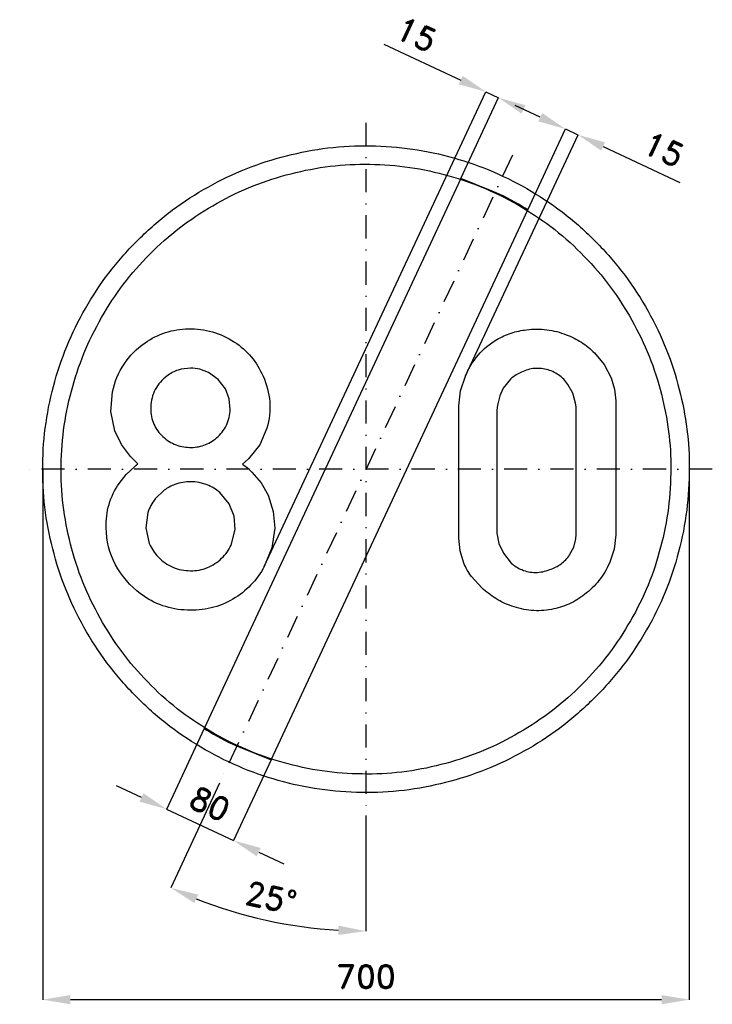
# Model space of a CAD drawing. Header units: millimetres. Extents: x -375 to 375, y -579 to 487.
import ezdxf

# ---------------------------------------------------------------- set-up
doc = ezdxf.new("R2010")
doc.units = ezdxf.units.MM
doc.header["$LTSCALE"] = 5
doc.linetypes.add('ČERCHOVANÁX2', pattern=[2, 1, -0.5, 0, -0.5])
doc.layers.add('Kóty', color=2, linetype='Continuous')
doc.layers.add('Značka', color=7, linetype='Continuous')
doc.styles.get("Standard").update_dxf_attribs({"font": 'romand.shx', "height": 25})
doc.dimstyles.get("Standard").update_dxf_attribs({"dimtxt": 25, "dimasz": 30, "dimexe": 0.18, "dimexo": 0.0625, "dimgap": 12.5, "dimtad": 1, "dimdec": 0, "dimzin": 0, "dimdsep": 46, "dimtxsty": 'Standard', "dimcen": 0.09, "dimadec": 0, "dimazin": 0, "dimtfac": 1, "dimtdec": 0, "dimtofl": 0, "dimtmove": 0, "dimatfit": 3, "dimfxl": 1, "dimtolj": 1, "dimtzin": 0, "dimarcsym": 0})

# ---------------------------------------------------------------- blocks, each defined once
blk = doc.blocks.new('*D2')
at = {"layer": 'Defpoints', "color": 0, "transparency": 16777216}
for p in [(-175.1, -280.8), (-102.6, -314.6), (-143.4, -402)]:
    blk.add_point(p, dxfattribs=at)
at = {"layer": 'Kóty', "color": 0, "lineweight": -2, "transparency": 16777216}
for p, q in [((-175.1, -280.8), (-215.9, -368.3)), ((-102.6, -314.7), (-143.4, -402.1)), ((-243, -355.4), (-270.2, -342.8)), ((-116.2, -414.6), (-89, -427.3))]:
    blk.add_line(p, q, dxfattribs=at)
at = {"layer": 'Kóty', "color": 0, "transparency": 16777216}
for points in [[(-240.9, -350.9), (-245.2, -360), (-215.9, -368.1)], [(-114.1, -410.1), (-118.3, -419.2), (-143.4, -402)]]:
    blk.add_solid(points, dxfattribs=at)
at = {"layer": 'Kóty', "color": 0, "transparency": 16777216, "insert": (-169, -362.4), "char_height": 25, "attachment_point": 5, "rotation": 334.988}
blk.add_mtext('\\A1;80', dxfattribs=at)
blk = doc.blocks.new('*D3')
at = {"layer": 'Defpoints', "color": 0, "transparency": 16777216}
for p in [(0, 375), (158.5, 339.9), (-158.5, -339.9), (0, -375), (-143.4, -479.1)]:
    blk.add_point(p, dxfattribs=at)
at = {"layer": 'Kóty', "color": 0, "lineweight": -2, "transparency": 16777216}
for p, q in [((-158.5, -339.9), (-211.4, -453.4)), ((0, -375.1), (0, -500.3))]:
    blk.add_line(p, q, dxfattribs=at)
blk.add_arc((0, 0), 500.1, 248.4375, 266.5625, dxfattribs=at)
at = {"layer": 'Kóty', "color": 0, "transparency": 16777216}
for points in [[(-185.8, -469.7), (-181.8, -460.5), (-211.4, -453.3)], [(-29.8, -494.2), (-30.1, -504.2), (0, -500.1)]]:
    blk.add_solid(points, dxfattribs=at)
at = {"layer": 'Kóty', "color": 0, "transparency": 16777216, "insert": (-102.8, -463.9), "char_height": 25, "attachment_point": 5, "rotation": 347.5}
blk.add_mtext('\\A1;25°', dxfattribs=at)
blk = doc.blocks.new('*D4')
at = {"layer": 'Defpoints', "color": 0, "transparency": 16777216}
for p in [(-350.1, 0), (350, 0), (350, -574.3)]:
    blk.add_point(p, dxfattribs=at)
at = {"layer": 'Kóty', "color": 0, "lineweight": -2, "transparency": 16777216}
for p, q in [((-350.1, -0.1), (-350.1, -574.5)), ((350, -0.1), (350, -574.5)), ((-320.1, -574.3), (320, -574.3))]:
    blk.add_line(p, q, dxfattribs=at)
at = {"layer": 'Kóty', "color": 0, "transparency": 16777216}
for points in [[(-320.1, -569.3), (-320.1, -579.3), (-350.1, -574.3)], [(320, -569.3), (320, -579.3), (350, -574.3)]]:
    blk.add_solid(points, dxfattribs=at)
at = {"layer": 'Kóty', "color": 0, "transparency": 16777216, "insert": (0, -549.3), "char_height": 25, "attachment_point": 5}
blk.add_mtext('\\A1;700', dxfattribs=at)

msp = doc.modelspace()

# ---------------------------------------------------------------- linework, layer by layer
at = {"layer": 'Kóty'}
for p, q in [((19.4, 460), (102.7, 421.2)), ((-110.1, -105.4), (129.9, 408.6)), ((102.6, 314.6), (143.5, 402.3)), ((188.7, 381), (161.6, 393.7)), ((175.1, 280.8), (216, 368.5)), ((107.8, 100.9), (229.6, 362.1)), ((256.7, 349.3), (340, 310.5))]:
    msp.add_line(p, q, dxfattribs=at)
for points in [[(129.9, 408.5), (143.4, 402.1)], [(215.9, 368.3), (229.5, 362)], [(-215.9, -368.1), (-143.4, -402)]]:
    msp.add_lwpolyline(points, dxfattribs=at)
for points in [[(104.8, 425.7), (100.6, 416.6), (129.9, 408.5)], [(172.7, 394), (168.5, 384.9), (143.4, 402.1)], [(190.9, 385.5), (186.6, 376.5), (215.9, 368.3)], [(258.8, 353.8), (254.6, 344.8), (229.5, 362)]]:
    msp.add_solid(points, dxfattribs=at)
at = {"layer": 'Značka', "color": 6, "linetype": 'ČERCHOVANÁX2', "lineweight": 25, "ltscale": 5}
for p, q in [((0, 375), (0, -375)), ((158.5, 339.9), (-158.5, -339.9)), ((375, 0), (-375, 0))]:
    msp.add_line(p, q, dxfattribs=at)
at = {"layer": 'Značka', "color": 5}
for points in [[(350, 0), (350, -2.3), (350, -4.6, -0.032166), (346.5, -50.2, -0.035727), (336.9, -95, -0.036668), (321.8, -138.3, -0.034749), (300.8, -179, -0.034042), (275, -216.8, -0.034442), (244.2, -250.7, -0.034555), (209.5, -280.6, -0.034426), (171, -305.4, -0.034386), (129.7, -325.2, -0.034417), (86.2, -339.2, -0.034423), (41.2, -347.7, -0.034416), (-4.6, -350, -0.034417), (-50.2, -346.5, -0.034417), (-95, -336.9, -0.034422), (-138.2, -321.7, -0.034426), (-179, -300.8, -0.03442), (-216.8, -275, -0.034413), (-250.7, -244.2, -0.034403), (-280.6, -209.5, -0.034421), (-305.4, -171, -0.034408), (-325.2, -129.8, -0.034417), (-339.2, -86.2, -0.034422), (-347.7, -41.2, -0.034424), (-350, 4.6, -0.034419), (-346.5, 50.2, -0.034407), (-336.9, 95, -0.034408), (-321.7, 138.2, -0.034422), (-300.8, 179, -0.034412), (-275, 216.8, -0.034416), (-244.2, 250.7, -0.034411), (-209.5, 280.6, -0.03441), (-171, 305.4, -0.034413), (-129.8, 325.2, -0.034413), (-86.2, 339.2, -0.034418), (-41.2, 347.7, -0.034415), (4.6, 350, -0.034418), (50.2, 346.5, -0.034418), (95, 336.9, -0.034414), (138.2, 321.7, -0.034412), (179, 300.8, -0.034421), (216.8, 275, -0.034399), (250.7, 244.2, -0.034428), (280.6, 209.5, -0.034495), (305.4, 171, -0.034408), (325.2, 129.8, -0.034092), (339.2, 86.2, -0.032807), (347.5, 43.4, -0.034276), (350, 0)], [(330, 0), (330, -2.2), (330, -4.3, -0.032168), (326.7, -47.3, -0.035741), (317.6, -89.6, -0.03666), (303.4, -130.4, -0.034769), (283.6, -168.7, -0.034042), (259.3, -204.4, -0.034451), (230.3, -236.4, -0.034559), (197.5, -264.5, -0.034429), (161.2, -287.9, -0.034392), (122.3, -306.6, -0.034413), (81.2, -319.8, -0.034423), (38.8, -327.9, -0.034417), (-4.3, -330, -0.034415), (-47.4, -326.7, -0.034418), (-89.6, -317.6, -0.034421), (-130.3, -303.3, -0.034415), (-168.7, -283.6, -0.034423), (-204.4, -259.3, -0.034424), (-236.4, -230.3, -0.034421), (-264.5, -197.5, -0.034409), (-287.9, -161.2, -0.034412), (-306.6, -122.3, -0.034389), (-319.8, -81.2, -0.034393), (-327.9, -38.8, -0.034449), (-330, 4.3, -0.03444), (-326.7, 47.4, -0.03441), (-317.6, 89.6, -0.034427), (-303.3, 130.3, -0.034404), (-283.6, 168.7, -0.034412), (-259.3, 204.4, -0.034409), (-230.3, 236.4, -0.034409), (-197.5, 264.5, -0.034411), (-161.2, 287.9, -0.034421), (-122.3, 306.6, -0.034411), (-81.2, 319.8, -0.034423), (-38.8, 327.9, -0.034418), (4.3, 330, -0.034417), (47.4, 326.7, -0.034418), (89.6, 317.6, -0.034411), (130.3, 303.3, -0.03442), (168.7, 283.6, -0.034412), (204.4, 259.3, -0.034393), (236.4, 230.3, -0.034412), (264.5, 197.5, -0.03449), (287.9, 161.2, -0.034432), (306.6, 122.3, -0.034062), (319.8, 81.2, -0.032789), (327.7, 40.9, -0.034256), (330, 0)], [(175.1, 280.8), (172.2, 282.6), (169.2, 284.5, 0.036005), (136.7, 301.1), (102.6, 314.6), (-175.1, -280.8), (-172.2, -282.6), (-169.2, -284.5, 0.036004), (-136.7, -301.1), (-102.6, -314.6), (175.1, 280.8)], [(-246.9, 5.9), (-251, 9.7), (-255, 13.6), (-264.9, 26.6), (-271.9, 41.4), (-276.2, 62.4), (-274.4, 83.8, -0.098138), (-262, 113.7, -0.100629), (-239.3, 136.6, -0.080491), (-217.1, 147.9, -0.075901), (-192.5, 151.9, -0.078225), (-166.3, 148.7, -0.08135), (-142.4, 137.6, -0.076819), (-124.2, 121.5, -0.074262), (-111.5, 100.6, -0.086839), (-104.3, 72.8, -0.09757), (-107.4, 44.5), (-115.1, 26.5), (-127.3, 11.3), (-130.4, 8.4), (-133.6, 5.5), (-128.4, 1.3), (-123.5, -3.1), (-113.6, -14.8), (-106.1, -28.3), (-100.4, -45.7), (-98.8, -63.9), (-101.8, -85.3), (-110.1, -105.4, -0.069109), (-124.7, -125.4, -0.073496), (-144.1, -140.6, -0.076278), (-167.8, -150.3, -0.072985), (-193.4, -152.6, -0.078095), (-220.1, -147.8, -0.080321), (-244.1, -134.8, -0.115056), (-271.2, -103.4, -0.124817), (-281.2, -63.4, -0.083748), (-278.2, -38.1, -0.083201), (-267.2, -15.4), (-259.6, -5.8), (-250.8, 2.7), (-248.8, 4.3), (-246.9, 5.9)], [(100.5, 63.1), (100.5, 65.8), (100.5, 68.5), (102.5, 84.9), (107.7, 100.8, -0.079553), (121.4, 123.4, -0.089072), (141.7, 140.2, -0.059791), (157.2, 147.3, -0.052014), (173.9, 150.9, -0.062019), (195.8, 150.9, -0.064501), (216.9, 145.5, -0.055456), (233.2, 137.4, -0.055482), (247.4, 125.8), (257.8, 113.3), (265.3, 99), (269.1, 86.6), (270.7, 73.9), (270.7, 69.4), (270.7, 64.9), (270.7, -65.8), (270.7, -68.5), (270.7, -71.2), (268.6, -86.7), (263.5, -101.7, -0.066784), (252.3, -120.4, -0.065885), (236.6, -135.7, -0.061112), (219.7, -146, -0.064149), (200.8, -151.8, -0.069663), (179.1, -152.9, -0.067454), (157.8, -148.2, -0.056823), (140.7, -140.1, -0.049595), (125.6, -128.5), (114.1, -116.1, -0.065935), (105.9, -101.7), (101.9, -88.5), (100.5, -74.8), (100.4, -70.3), (100.5, -65.8), (100.5, 63.1)], [(-190, 109.2, 0.080345), (-203.5, 107.2, 0.086036), (-215.5, 100.8, 0.116207), (-228.2, 86.2, 0.119294), (-233, 67.5, 0.10787), (-230.5, 50.8, 0.106487), (-221.4, 36.7, 0.105029), (-207.6, 27.1, 0.100142), (-191, 23.6, 0.094757), (-175.5, 25.9, 0.098543), (-161.9, 33.8, 0.106543), (-151.2, 47.6, 0.108992), (-147, 64.5), (-148, 76), (-152.3, 86.8), (-160.1, 97.1), (-170.5, 104.5), (-179.9, 108.1, 0.061642), (-190, 109.2)], [(141.7, 63.1), (141.7, -65.8), (141.7, -67.6), (141.7, -69.4), (143.8, -80.5), (148.8, -90.9), (157.3, -101.6, 0.094573), (168.6, -108.8, 0.108396), (183.6, -111.8, 0.087548), (199, -108.8, 0.078162), (211.2, -102.5, 0.088114), (220.5, -92.7), (224.9, -84.5), (227.1, -75.6), (227.6, -70.7), (227.7, -65.8), (227.7, 63.1), (227.4, 67.4), (226.9, 71.6), (224.1, 82.1), (218.7, 91.8, 0.088132), (208.5, 102, 0.097891), (195.4, 107.9, 0.099845), (180.8, 108.8, 0.088298), (166.8, 104.3, 0.074135), (156.4, 97.3), (148.7, 87.7), (144.8, 79.5), (142.6, 70.8), (142.1, 67), (141.7, 63.1)], [(-189.8, -13.6, 0.04529), (-198.5, -14.3, 0.047583), (-206.9, -16.6, 0.072478), (-218.6, -22.9), (-228.2, -32.3, 0.090579), (-236.1, -46.9), (-238.3, -63.4), (-234.7, -80.5, 0.096583), (-224.9, -95, 0.105748), (-209.1, -106.1, 0.105684), (-190, -109.9, 0.101752), (-171.8, -106.6, 0.102403), (-156.3, -96.4, 0.096641), (-146.1, -82.2), (-141.8, -65.3), (-142.8, -51), (-148.1, -37.7), (-158.3, -25.3, 0.087469), (-172, -17.1), (-180.7, -14.5, 0.047095), (-189.8, -13.6)]]:
    msp.add_lwpolyline(points, format="xyb", dxfattribs=at)

# ---------------------------------------------------------------- texts
at = {"layer": 'Kóty', "char_height": 25, "attachment_point": 5, "rotation": 334.9943}
for insert in [(54.6, 470.6), (322.5, 346.2)]:
    msp.add_mtext('\\A1;15', dxfattribs=dict(at, insert=insert))

# ---------------------------------------------------------------- dimensions: what is measured, and where the dimension line sits
at = {"layer": 'Kóty'}
dim = msp.add_angular_dim_2l(base=(-143.4, -479.1), line1=((158.5, 339.9), (-158.5, -339.9)), line2=((0, 375), (0, -375)), dimstyle='Standard', dxfattribs=at)
dim.commit()
dim.dimension.update_dxf_attribs({"geometry": '*D3', "text_midpoint": (-102.8, -463.9)})
dim = msp.add_linear_dim(base=(350, -574.3), p1=(-350.1, 0), p2=(350, 0), dimstyle='Standard', dxfattribs=at)
dim.commit()
dim.dimension.update_dxf_attribs({"geometry": '*D4', "text_midpoint": (0, -549.3)})
dim = msp.add_aligned_dim(p1=(-175.1, -280.8), p2=(-102.6, -314.6), distance=-96.4, dimstyle='Standard', dxfattribs=at)
dim.commit()
dim.dimension.update_dxf_attribs({"geometry": '*D2', "text_midpoint": (-169, -362.4)})

doc.saveas('drawing.dxf')
